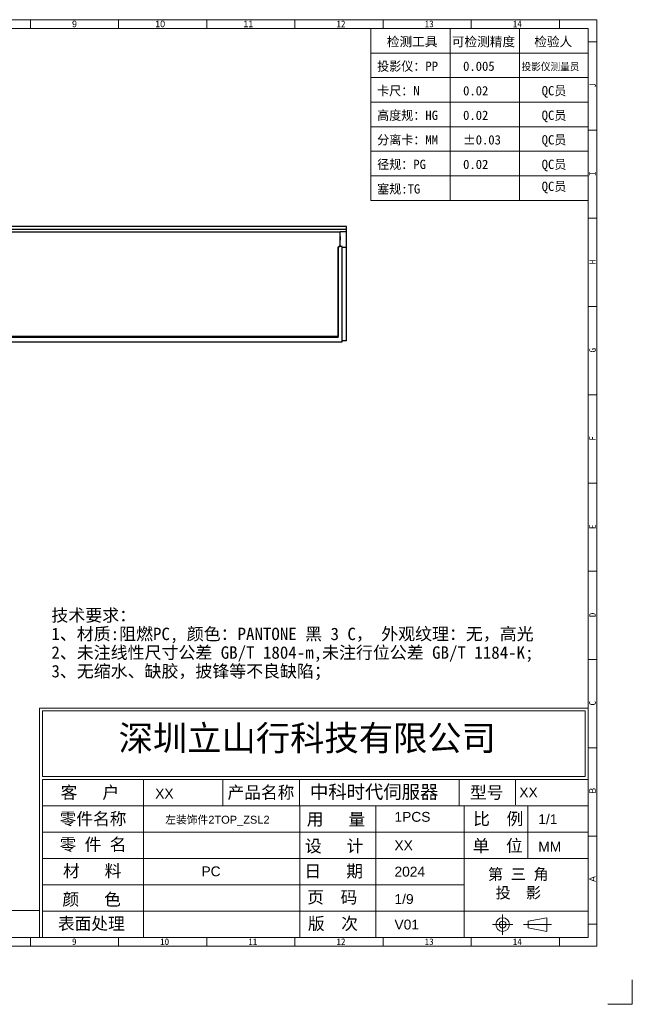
# Model space of a CAD drawing. Header units: millimetres. Extents: x 4158 to 4508, y 2304 to 2551.
# Tile 3 of 3: x 4361 to 4508, y 2304 to 2540. Entities that reach past the tile are written whole.
import ezdxf

# ---------------------------------------------------------------- set-up
doc = ezdxf.new("R2010")
doc.units = ezdxf.units.MM
doc.linetypes.add('CENTERLINE', pattern=[30, 12, -1.5, 3, -1.5, 12])
doc.linetypes.add('SLD-实线', pattern=[0])
for name, color, linetype in [('35002034-01_DXF_TEXT', 7, 'Continuous'), ('FRAME', 4, 'Continuous'), ('蓝色线', 5, 'SLD-实线')]:
    doc.layers.add(name, color=color, linetype=linetype)
doc.layers.add('框', color=1, linetype='CENTERLINE', lineweight=5)
doc.styles.add('s', font='txt')
doc.styles.add('SIMPLEX', font='SIMPLEX.shx', dxfattribs={"height": 3.5})
doc.styles.add('SLDTEXTSTYLE6', font='TXT', dxfattribs={"width": 0.7, "bigfont": 'bigfont'})
doc.styles.add('SLDTEXTSTYLE7', font='TXT', dxfattribs={"width": 0.7})
doc.styles.get("Standard").update_dxf_attribs({"font": 'arial.ttf'})
doc.styles.add('STYLE3', font='swissi.ttf', dxfattribs={"height": 3})

# ---------------------------------------------------------------- blocks, each defined once
blk = doc.blocks.new('SW_TABLEANNOTATION_0')
at = {"layer": '蓝色线', "color": 0}
for p, q in [((0, 0), (0, -12.39)), ((95.59, 0), (0, 0)), ((95.59, -12.39), (95.59, 0)), ((0, -4.13), (95.59, -4.13)), ((11.95, -4.13), (11.95, -12.39)), ((21.18, -4.13), (21.18, -12.39)), ((30.4, -4.13), (30.4, -12.39)), ((39.63, -4.13), (39.63, -12.39)), ((51.58, -4.13), (51.58, -12.39)), ((64.89, -4.13), (64.89, -12.39)), ((79.56, -4.13), (79.56, -12.39)), ((0, -8.26), (95.59, -8.26)), ((0, -12.39), (95.59, -12.39))]:
    blk.add_line(p, q, dxfattribs=at)
at = {"layer": '蓝色线', "color": 0, "attachment_point": 1}
for s, insert, char_height, style in [('\\M+196A2\\M+1928D线\\M+190AB\\M+18EDA\\M+190A1\\M+18CF6\\M+18DB7\\M+19776\\M+18B81\\M+18169GB T1804-2000\\M+1816A', (30.32, -0.93), 2.11667, 'SLDTEXTSTYLE6'), ('\\M+18AEE\\M+1967B\\M+18EDA\\M+190A1', (2.2, -5.06), 2.1167, 'SLDTEXTSTYLE6'), ('0.5-3', (14.2, -5.06), 2.117, 'SLDTEXTSTYLE7'), ('\\M+181843-6', (23.43, -5.06), 2.1167, 'SLDTEXTSTYLE6'), ('\\M+181846-30', (32.18, -5.06), 2.1167, 'SLDTEXTSTYLE6'), ('\\M+1818430-120', (41.82, -5.06), 2.1167, 'SLDTEXTSTYLE6'), ('\\M+18184120-400', (53.98, -5.06), 2.1167, 'SLDTEXTSTYLE6'), ('\\M+18184400-1000', (67.5, -5.06), 2.1167, 'SLDTEXTSTYLE6'), ('\\M+181841000-2000', (82.38, -5.06), 2.1167, 'SLDTEXTSTYLE6'), ('\\M+18CF6\\M+18DB7', (4.09, -9.19), 2.1167, 'SLDTEXTSTYLE6'), ('\\M+5A1C00.05', (13.73, -9.19), 2.1167, 'SLDTEXTSTYLE7'), ('\\M+5A1C00.05', (22.95, -9.19), 2.1167, 'SLDTEXTSTYLE7'), ('\\M+5A1C00.1', (32.65, -9.19), 2.1167, 'SLDTEXTSTYLE7'), ('\\M+5A1C00.15', (42.77, -9.19), 2.1167, 'SLDTEXTSTYLE7'), ('\\M+5A1C00.2', (55.87, -9.19), 2.1167, 'SLDTEXTSTYLE7'), ('\\M+5A1C00.3', (69.86, -9.19), 2.1167, 'SLDTEXTSTYLE7'), ('\\M+5A1C00.5', (85.21, -9.19), 2.1167, 'SLDTEXTSTYLE7')]:
    blk.add_mtext(s, dxfattribs=dict(at, insert=insert, char_height=char_height, style=style))

msp = doc.modelspace()

# ---------------------------------------------------------------- linework, layer by layer
at = {"color": 7, "linetype": 'Continuous'}
for p, q in [((4439.099, 2490.707), (4354.099, 2490.707)), ((4439.099, 2490.692), (4354.099, 2490.692)), ((4439.099, 2489.981), (4354.099, 2489.981)), ((4439.099, 2489.409), (4437.622, 2489.409)), ((4437.622, 2489.409), (4437.622, 2489.338)), ((4439.099, 2463.286), (4439.099, 2490.707)), ((4437.622, 2489.338), (4355.577, 2489.338)), ((4437.599, 2489.315), (4355.599, 2489.315)), ((4437.599, 2489.315), (4437.622, 2489.338)), ((4437.599, 2486.222), (4437.599, 2489.315)), ((4437.099, 2485.706), (4437.599, 2486.222)), ((4437.117, 2485.699), (4437.099, 2485.706)), ((4437.099, 2485.706), (4437.099, 2464.317)), ((4437.617, 2486.215), (4437.117, 2485.699)), ((4437.117, 2464.066), (4437.117, 2485.699)), ((4437.617, 2486.215), (4437.599, 2486.222)), ((4437.617, 2485.922), (4437.617, 2486.215)), ((4438.099, 2485.922), (4437.617, 2485.922)), ((4438.099, 2463.035), (4438.099, 2485.922)), ((4439.099, 2485.669), (4438.099, 2485.669)), ((4437.117, 2464.066), (4356.082, 2464.066)), ((4437.099, 2464.317), (4356.099, 2464.317)), ((4437.117, 2464.066), (4437.099, 2464.317)), ((4355.099, 2463.035), (4438.099, 2463.035)), ((4439.099, 2463.286), (4438.099, 2463.286))]:
    msp.add_line(p, q, dxfattribs=at)
msp.add_ellipse((4437.599, 2487.769), major_axis=(0, 2.1), ratio=0.0174551, start_param=-2.6452753, end_param=-0.6743207, dxfattribs=at)
at = {"layer": '框', "color": 1, "linetype": 'Continuous', "lineweight": 15}
for p, q in [((4363.214, 2538.19), (4363.214, 2540.307)), ((4384.383, 2538.19), (4384.383, 2540.307)), ((4405.552, 2538.19), (4405.552, 2540.307)), ((4426.721, 2538.19), (4426.721, 2540.307)), ((4426.721, 2538.19), (4426.721, 2540.307)), ((4447.889, 2538.19), (4447.889, 2540.307)), ((4469.058, 2538.19), (4469.058, 2540.307)), ((4490.227, 2538.19), (4490.227, 2540.307)), ((4384.941, 2538.19), (4497.107, 2538.19)), ((4444.996, 2538.19), (4444.996, 2496.975)), ((4463.975, 2538.19), (4463.975, 2496.975)), ((4480.685, 2538.19), (4480.685, 2496.975)), ((4497.107, 2538.19), (4497.107, 2496.975)), ((4499.223, 2535.015), (4497.107, 2535.015)), ((4444.996, 2532.302), (4497.107, 2532.302)), ((4444.996, 2526.415), (4497.107, 2526.415)), ((4444.996, 2520.527), (4497.107, 2520.527)), ((4444.996, 2514.639), (4497.107, 2514.639)), ((4499.223, 2513.846), (4497.107, 2513.846)), ((4444.996, 2508.751), (4497.107, 2508.751)), ((4444.996, 2502.863), (4497.107, 2502.863)), ((4444.996, 2496.975), (4497.107, 2496.975)), ((4499.223, 2492.678), (4497.107, 2492.678)), ((4499.223, 2471.509), (4497.107, 2471.509)), ((4499.223, 2450.34), (4497.107, 2450.34)), ((4499.223, 2429.171), (4497.107, 2429.171)), ((4499.223, 2408.003), (4497.107, 2408.003)), ((4499.223, 2386.834), (4497.107, 2386.834)), ((4365.42, 2375.201), (4497.107, 2375.201)), ((4365.42, 2375.201), (4365.42, 2320.152)), ((4366.113, 2374.508), (4496.414, 2374.508)), ((4366.113, 2374.508), (4366.113, 2358.775)), ((4496.414, 2374.508), (4496.414, 2358.775)), ((4499.223, 2365.665), (4497.107, 2365.665)), ((4366.113, 2358.775), (4496.414, 2358.775)), ((4366.113, 2358.081), (4497.107, 2358.081)), ((4366.113, 2358.081), (4366.113, 2320.152)), ((4390.371, 2358.081), (4390.371, 2320.152)), ((4409.409, 2358.081), (4409.409, 2351.757)), ((4427.849, 2351.757), (4427.849, 2358.081)), ((4466.168, 2351.757), (4466.168, 2358.081)), ((4479.719, 2358.081), (4479.719, 2351.952)), ((4366.113, 2351.757), (4497.107, 2351.757)), ((4427.926, 2351.757), (4427.926, 2320.152)), ((4446.139, 2351.757), (4446.139, 2320.152)), ((4467.379, 2351.757), (4467.379, 2320.152)), ((4482.619, 2339.044), (4482.619, 2351.693)), ((4366.113, 2345.433), (4497.107, 2345.433)), ((4499.223, 2344.496), (4497.107, 2344.496)), ((4366.113, 2339.108), (4497.107, 2339.108)), ((4366.113, 2332.784), (4467.379, 2332.784)), ((4366.113, 2326.459), (4497.107, 2326.459)), ((4476.599, 2320.807), (4476.599, 2325.706)), ((4482.742, 2324.073), (4487.251, 2324.889)), ((4482.742, 2324.073), (4482.742, 2322.44)), ((4487.251, 2324.889), (4487.251, 2321.624)), ((4474.15, 2323.257), (4479.048, 2323.257)), ((4481.63, 2323.257), (4488.318, 2323.257)), ((4482.742, 2322.44), (4487.251, 2321.624)), ((4499.223, 2323.328), (4497.107, 2323.328)), ((4363.214, 2318.035), (4363.214, 2320.152)), ((4384.383, 2318.035), (4384.383, 2320.152)), ((4405.552, 2318.035), (4405.552, 2320.152)), ((4426.721, 2318.035), (4426.721, 2320.152)), ((4447.889, 2318.035), (4447.889, 2320.152)), ((4469.058, 2318.035), (4469.058, 2320.152)), ((4490.227, 2318.035), (4490.227, 2320.152))]:
    msp.add_line(p, q, dxfattribs=at)
for points in [[(4184.868, 2318.035), (4499.223, 2318.035), (4499.223, 2540.307), (4184.868, 2540.307)], [(4186.984, 2320.152), (4497.107, 2320.152), (4497.107, 2538.19), (4186.984, 2538.19)], [(4317.809, 2320.152), (4365.42, 2320.152), (4365.42, 2326.623), (4317.809, 2326.623)]]:
    msp.add_lwpolyline(points, close=True, dxfattribs=at)
msp.add_lwpolyline([(4501.848, 2304.126), (4507.736, 2304.126), (4507.736, 2310.014)], dxfattribs=at)
for radius in [1.633, 0.816]:
    msp.add_circle((4476.599, 2323.257), radius, dxfattribs=at)

# ---------------------------------------------------------------- block references
at = {"layer": '蓝色线', "xscale": 1.058437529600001, "yscale": 1.058437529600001, "zscale": 1.058437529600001}
msp.add_blockref('SW_TABLEANNOTATION_0', (4186.984, 2538.19), dxfattribs=at)

# ---------------------------------------------------------------- texts
at = {"layer": '35002034-01_DXF_TEXT', "color": 2, "linetype": 'Continuous', "insert": (4368.272, 2398.941), "char_height": 2.98076, "width": 150.62353, "attachment_point": 1, "line_spacing_factor": 0.9}
msp.add_mtext('{\\fSimSun|b0|i0|c134|p2;技术要求：\\P1、材质:阻燃PC, 颜色：PANTONE 黑 3 C， 外观纹理：无，高光\\P2、未注线性尺寸公差 GB/T 1804-m,未注行位公差 GB/T 1184-K;\\P3、无缩水、缺胶，披锋等不良缺陷；}', dxfattribs=at)
at = {"layer": 'FRAME', "color": 3, "lineweight": 0, "style": 'STYLE3'}
for tag, p, s, height in [('中科时代伺服器', (4430.345, 2353.47), 'XXXX', 3.2287), ('XX', (4393.189, 2353.489), 'XX', 2.3677), ('XX', (4480.605, 2353.762), '项目名称', 2.3677), ('1PCS', (4450.633, 2347.907), '', 2.368), ('左装饰件2TOP_ZSL2', (4395.603, 2347.458), '1*1', 1.8942), ('1/1', (4485.162, 2347.354), '', 2.368), ('XX', (4450.633, 2341.072), '', 2.368), ('MM', (4485.162, 2340.753), 'MM', 2.3677), ('PC', (4404.295, 2334.837), '', 2.368), ('2024', (4450.633, 2334.762), '', 2.368), ('1/9', (4450.633, 2328.193), '1', 2.368), ('V01', (4450.633, 2322.074), 'A/01', 2.3677)]:
    msp.add_attdef(tag, p, s, height=height, dxfattribs=at)
at = {"layer": '框', "color": 1, "linetype": 'Continuous', "lineweight": 15}
for s, insert, char_height, width, attachment_point in [('{\\fU+FFB7ￂￋￎ_GB|b0|i0|c134|p49;9}', (4374.389, 2540.091), 1.58766, 0.81955, 3), ('{\\fU+FFB7ￂￋￎ_GB|b0|i0|c134|p49;10}', (4395.557, 2540.091), 1.58766, 0.81955, 3), ('{\\fU+FFB7ￂￋￎ_GB|b0|i0|c134|p49;11}', (4416.726, 2540.091), 1.58766, 0.81955, 3), ('{\\fFangSong_GB2312|b0|i0|c134|p49;12}', (4436.715, 2540.091), 1.58766, 0.81952, 1), ('{\\fFangSong_GB2312|b0|i0|c134|p49;13}', (4457.884, 2540.091), 1.58766, 0.81955, 1), ('{\\fFangSong_GB2312|b0|i0|c134|p49;14}', (4479.052, 2540.091), 1.58766, 0.81955, 1), ('{\\fKaiTi_GB2312|b0|i0|c134|p49;检测工具}', (4448.802, 2536.156), 2.22829, 22.74707, 1), ('{\\fKaiTi_GB2312|b0|i0|c134|p49;可检测精度}', (4464.397, 2536.156), 2.22829, 22.74707, 1), ('{\\fKaiTi_GB2312|b0|i0|c134|p49;检验人}', (4484.191, 2536.156), 2.22829, 22.74707, 1), ('{\\fKaiTi_GB2312|b0|i0|c134|p49;0.005}', (4467.1, 2530.268), 2.22829, 22.74707, 1), ('{\\fKaiTi_GB2312|b0|i0|c134|p49;0.02}', (4467.1, 2524.38), 2.22829, 22.74707, 1), ('{\\fKaiTi_GB2312|b0|i0|c134|p49;0.02}', (4467.1, 2518.493), 2.22829, 22.74707, 1), ('{\\fKaiTi_GB2312|b0|i0|c134|p49;0.02}', (4467.1, 2506.717), 2.22829, 22.74707, 1), ('{\\fSimSun|b0|i0|c134|p2;深圳立山行科技有限公司}', (4384.413, 2371.005), 6.03618, 94.86072, 1), ('{\\fKaiTi_GB2312|b0|i0|c134|p49;\\H0.9645x;第 三 角\\P 投  影}', (4473.076, 2336.672), 2.77235, 16.83628, 1), ('{\\fFangSong_GB2312|b0|i0|c134|p49;9}', (4373.209, 2319.936), 1.58766, 0.81952, 1), ('{\\fFangSong_GB2312|b0|i0|c134|p49;10}', (4394.377, 2319.936), 1.58762, 0.81955, 1), ('{\\fFangSong_GB2312|b0|i0|c134|p49;11}', (4415.546, 2319.936), 1.58766, 0.81955, 1), ('{\\fFangSong_GB2312|b0|i0|c134|p49;12}', (4436.715, 2319.936), 1.58766, 0.81952, 1), ('{\\fFangSong_GB2312|b0|i0|c134|p49;13}', (4457.884, 2319.936), 1.58766, 0.81955, 1), ('{\\fFangSong_GB2312|b0|i0|c134|p49;14}', (4479.052, 2319.936), 1.58766, 0.81955, 1)]:
    msp.add_mtext(s, dxfattribs=dict(at, insert=insert, char_height=char_height, width=width, attachment_point=attachment_point))
for s, insert, char_height, width, attachment_point, style in [('投影仪：PP', (4446.472, 2530.268), 2.2283, 22.74707, 1, 's'), ('投影仪测量员', (4481.14, 2529.944), 1.7826, 18.19765, 1, 's'), ('卡尺：N', (4446.472, 2524.38), 2.2283, 22.74707, 1, 's'), ('QC员', (4485.973, 2524.38), 2.2283, 22.74707, 1, 's'), ('高度规：HG', (4446.472, 2518.493), 2.2283, 22.74707, 1, 's'), ('QC员', (4485.973, 2518.493), 2.2283, 22.74707, 1, 's'), ('分离卡：MM', (4446.472, 2512.605), 2.2283, 22.74707, 1, 's'), ('%%P0.03', (4467.1, 2512.605), 2.2283, 22.74707, 1, 's'), ('QC员', (4485.973, 2512.605), 2.2283, 22.74707, 1, 's'), ('径规：PG', (4446.472, 2506.717), 2.2283, 22.74707, 1, 's'), ('QC员', (4485.973, 2506.717), 2.2283, 22.74707, 1, 's'), ('QC员', (4485.973, 2501.442), 2.2283, 22.74707, 1, 's'), ('塞规:TG', (4446.472, 2500.829), 2.2283, 22.74707, 1, 's'), ('{\\fKaiTi_GB2312|b0|i0|c134|p49;客   户}', (4377.504, 2354.777), 2.94134, 24.34398, 5, 'SIMPLEX'), ('{\\fKaiTi_GB2312|b0|i0|c134|p49;产品名称}', (4418.574, 2354.777), 2.94134, 24.34398, 5, 'SIMPLEX'), ('{\\fKaiTi_GB2312|b0|i0|c134|p49;型号}', (4472.775, 2354.777), 2.94134, 24.34398, 5, 'SIMPLEX'), ('{\\fSimSun|b0|i0|c134|p2;零件名称}', (4378.256, 2348.452), 2.94134, 24.34398, 5, 'SIMPLEX'), ('{\\fSimSun|b0|i0|c134|p2;用   量}', (4436.567, 2348.353), 2.94134, 24.34398, 5, 'SIMPLEX'), ('{\\fKaiTi_GB2312|b0|i0|c134|p49;比  例}', (4475.547, 2348.457), 2.94134, 24.34398, 5, 'SIMPLEX'), ('{\\fSimSun|b0|i0|c134|p2;零 件 名}', (4378.256, 2342.3), 2.94134, 24.34398, 5, 'SIMPLEX'), ('{\\fSimSun|b0|i0|c134|p2;设   计}', (4436.162, 2341.926), 2.94134, 20.93634, 5, 'SIMPLEX'), ('{\\fKaiTi_GB2312|b0|i0|c134|p49;单  位 }', (4475.412, 2342.006), 2.94134, 24.34398, 5, 'SIMPLEX'), ('{\\fSimSun|b0|i0|c134|p2;材   料}', (4378.051, 2335.975), 2.94134, 24.34398, 5, 'SIMPLEX'), ('{\\fSimSun|b0|i0|c134|p2;日   期}', (4436.053, 2335.904), 2.94134, 24.34398, 5, 'SIMPLEX'), ('{\\fSimSun|b0|i0|c134|p2;页\\fKaiTi_GB2312|b0|i0|c134|p49;  \\fSimSun|b0|i0|c134|p2;码}', (4435.702, 2329.651), 2.94134, 24.34398, 5, 'SIMPLEX'), ('{\\fSimSun|b0|i0|c134|p2;颜   色}', (4377.92, 2329.134), 2.94134, 24.34398, 5, 'SIMPLEX'), ('{\\fSimSun|b0|i0|c134|p2;表面处理}', (4377.857, 2323.326), 2.94134, 24.34398, 5, 'SIMPLEX'), ('{\\fKaiTi_GB2312|b0|i0|c134|p49;版  次}', (4435.857, 2323.326), 2.94134, 24.34398, 5, 'SIMPLEX')]:
    msp.add_mtext(s, dxfattribs=dict(at, insert=insert, char_height=char_height, width=width, attachment_point=attachment_point, style=style))
at = {"layer": '框', "color": 1, "linetype": 'Continuous', "lineweight": 15, "char_height": 1.588, "width": 2.11688, "attachment_point": 1, "rotation": 90, "style": 's'}
for s, insert in [('J', (4497.382, 2523.989)), ('I', (4497.382, 2502.82)), ('H', (4497.382, 2481.651)), ('G', (4497.382, 2460.482)), ('F', (4497.382, 2439.313)), ('E', (4497.382, 2418.145)), ('D', (4497.382, 2396.976)), ('C', (4497.382, 2375.807))]:
    msp.add_mtext(s, dxfattribs=dict(at, insert=insert))
at = {"layer": '框', "color": 1, "linetype": 'Continuous', "lineweight": 15, "char_height": 1.58766, "width": 2.11688, "attachment_point": 1, "rotation": 90}
for s, insert in [('{\\f\uffbfﾬￌﾣﾤ_GB2312|b0|i0|c134|p49;B}', (4497.382, 2354.638)), ('{\\f\uffbfﾬￌﾣﾤ_GB2312|b0|i0|c134|p49;A}', (4497.382, 2333.47))]:
    msp.add_mtext(s, dxfattribs=dict(at, insert=insert))

doc.saveas('drawing.dxf')
